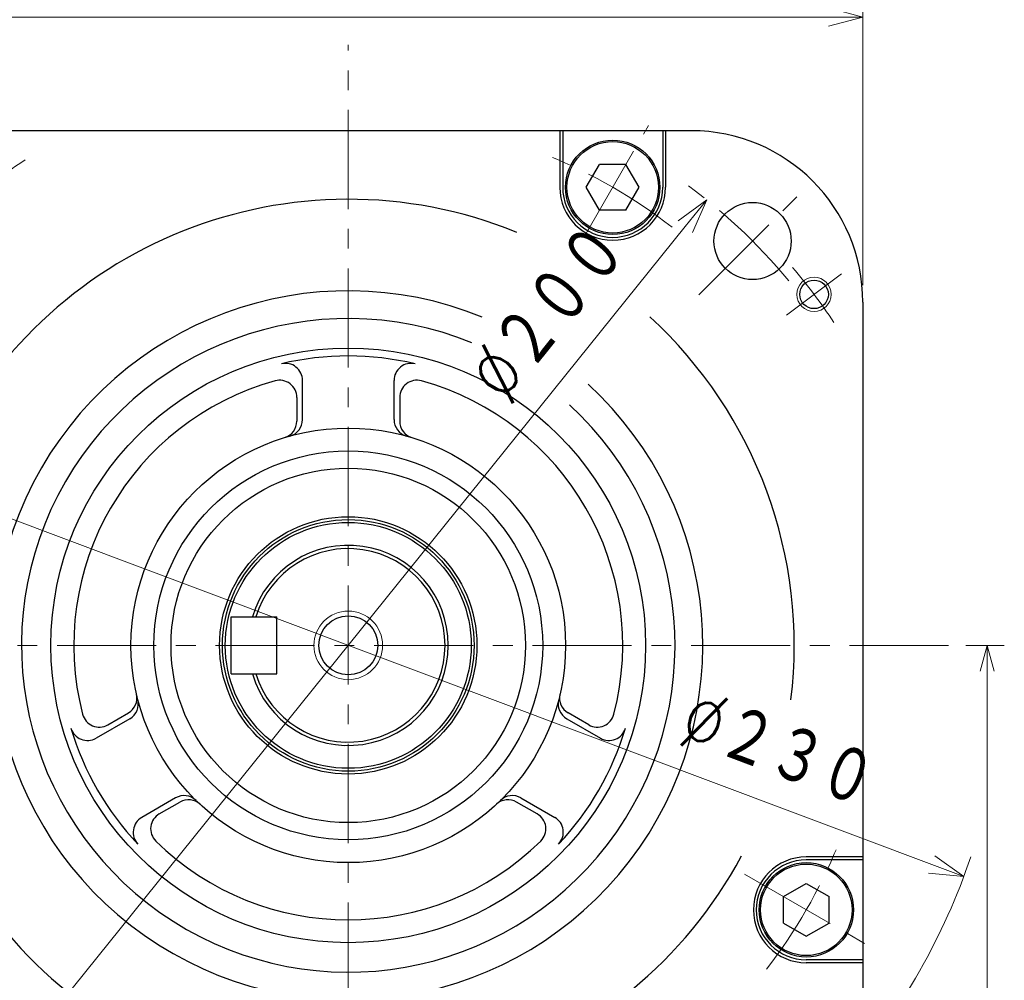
# Model space of a CAD drawing. Header units: millimetres. Extents: x 0 to 1300, y 0 to 891.
# Tile 130 of 132: x 798 to 970, y 564 to 732. Entities that reach past the tile are written whole.
import ezdxf

# ---------------------------------------------------------------- set-up
doc = ezdxf.new("R2010")
doc.units = ezdxf.units.MM
doc.header["$LTSCALE"] = 0.545669
doc.linetypes.add('CENTER', pattern=[50.8, 31.75, -6.35, 6.35, -6.35])
doc.layers.add('NoLayerName_001', color=7, linetype='Continuous')
doc.styles.get("Standard").update_dxf_attribs({"font": 'txt', "bigfont": 'extfont2'})
doc.dimstyles.get("Standard").update_dxf_attribs({"dimtxt": 2.5, "dimasz": 2.5, "dimexe": 1, "dimexo": 1, "dimtad": 1, "dimdec": 3, "dimzin": 0, "dimdsep": 46, "dimtxsty": 'Standard', "dimcen": 2.5, "dimadec": 3, "dimazin": 0, "dimtfac": 0.75, "dimtdec": 3, "dimtmove": 0, "dimatfit": 3, "dimfxl": 1, "dimarcsym": 0})

# ---------------------------------------------------------------- blocks, each defined once
blk = doc.blocks.new('_OPEN30')
at = {"color": 0, "linetype": 'ByBlock', "lineweight": -2}
for p, q in [((-1, 0.267949), (0, 0)), ((0, 0), (-1, -0.267949)), ((0, 0), (-1, 0))]:
    blk.add_line(p, q, dxfattribs=at)
blk = doc.blocks.new('*D122')
at = {"layer": 'Defpoints', "color": 0}
for p in [(747.34, 662.54), (962.66, 581.66)]:
    blk.add_point(p, dxfattribs=at)
at = {"layer": 'NoLayerName_001', "color": 0, "linetype": 'Continuous', "lineweight": 13}
blk.add_line((957.04, 583.77), (752.96, 660.43), dxfattribs=at)
at = {"layer": 'NoLayerName_001', "color": 0, "lineweight": 13, "xscale": 6, "yscale": 6, "zscale": 6}
for p, rotation in [((747.34, 662.54), 159.4127796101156), ((962.66, 581.66), 339.4127796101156)]:
    blk.add_blockref('_OPEN30', p, dxfattribs=dict(at, rotation=rotation))
at = {"layer": 'NoLayerName_001', "color": 0, "lineweight": 13, "insert": (930.22, 603.83), "char_height": 10.5, "attachment_point": 5, "rotation": 339.4128}
blk.add_mtext('\\W0.8000;%%c２３０', dxfattribs=at)
blk = doc.blocks.new('*D125')
at = {"layer": 'Defpoints', "color": 0}
for p in [(917.69, 700.01), (792.31, 544.19)]:
    blk.add_point(p, dxfattribs=at)
at = {"layer": 'NoLayerName_001', "color": 0, "linetype": 'Continuous', "lineweight": 13}
blk.add_line((913.93, 695.34), (796.07, 548.87), dxfattribs=at)
at = {"layer": 'NoLayerName_001', "color": 0, "lineweight": 13, "xscale": 6, "yscale": 6, "zscale": 6}
for p, rotation in [((917.69, 700.01), 51.17740346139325), ((792.31, 544.19), 231.1774034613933)]:
    blk.add_blockref('_OPEN30', p, dxfattribs=dict(at, rotation=rotation))
at = {"layer": 'NoLayerName_001', "color": 0, "lineweight": 13, "insert": (889.92, 680.35), "char_height": 10.5, "attachment_point": 5, "rotation": 51.1774}
blk.add_mtext('\\W0.8000;%%c２００', dxfattribs=at)
blk = doc.blocks.new('*D141')
at = {"layer": 'Defpoints', "color": 0}
for p in [(945, 731.99), (765, 682.1), (945, 682.1)]:
    blk.add_point(p, dxfattribs=at)
at = {"layer": 'NoLayerName_001', "color": 0, "linetype": 'Continuous', "lineweight": 13}
for p, q in [((765, 685.1), (765, 734.99)), ((945, 685.1), (945, 734.99)), ((771, 731.99), (939, 731.99))]:
    blk.add_line(p, q, dxfattribs=at)
at = {"layer": 'NoLayerName_001', "color": 0, "lineweight": 13, "xscale": 6, "yscale": 6, "zscale": 6, "rotation": 180}
blk.add_blockref('_OPEN30', (765, 731.99), dxfattribs=at)
at = {"layer": 'NoLayerName_001', "color": 0, "lineweight": 13, "xscale": 6, "yscale": 6, "zscale": 6}
blk.add_blockref('_OPEN30', (945, 731.99), dxfattribs=at)
at = {"layer": 'NoLayerName_001', "color": 0, "lineweight": 13, "insert": (855, 741.74), "char_height": 10.5, "attachment_point": 5}
blk.add_mtext('\\W0.8000;□180', dxfattribs=at)
blk = doc.blocks.new('*D148')
at = {"layer": 'Defpoints', "color": 0}
for p in [(960, 622.1), (855, 454.6), (966.73, 454.6)]:
    blk.add_point(p, dxfattribs=at)
at = {"layer": 'NoLayerName_001', "color": 0, "linetype": 'Continuous', "lineweight": 13}
for p, q in [((963, 622.1), (969.73, 622.1)), ((966.73, 617.6), (966.73, 459.1)), ((858, 454.6), (969.73, 454.6))]:
    blk.add_line(p, q, dxfattribs=at)
at = {"layer": 'NoLayerName_001', "color": 0, "lineweight": 13, "xscale": 4.5, "yscale": 4.5, "zscale": 4.5}
for p, rotation in [((966.73, 622.1), 90), ((966.73, 454.6), 270)]:
    blk.add_blockref('_OPEN30', p, dxfattribs=dict(at, rotation=rotation))
at = {"layer": 'NoLayerName_001', "color": 0, "lineweight": 13, "insert": (958.37, 524.17), "char_height": 10.5, "attachment_point": 5, "rotation": 90}
blk.add_mtext('\\W0.8000;168', dxfattribs=at)

msp = doc.modelspace()

# ---------------------------------------------------------------- linework, layer by layer
at = {"layer": 'NoLayerName_001', "color": 4, "linetype": 'CENTER', "lineweight": 13}
for p, q in [((855, 448.9311), (855, 727.1024)), ((896.2344, 693.5225), (907.5, 713.035)), ((916.3113, 683.4136), (935.2566, 702.359)), ((931.669, 679.8766), (941.2526, 687.0984)), ((960, 622.1024), (750, 622.1024)), ((924.282, 582.1024), (945.9327, 569.6024))]:
    msp.add_line(p, q, dxfattribs=at)
at = {"layer": 'NoLayerName_001', "color": 7, "linetype": 'Continuous', "lineweight": 25}
for p, q in [((915, 712.1024), (795, 712.1024)), ((892, 712.1024), (892, 702.2097)), ((892.5, 712.1024), (892.5, 702.2097)), ((910, 712.1024), (910, 702.2097)), ((910.5, 712.1024), (910.5, 702.2097)), ((896.6312, 702.2097), (898.9406, 706.2097)), ((903.5594, 706.2097), (898.9406, 706.2097)), ((905.8688, 702.2097), (903.5594, 706.2097)), ((898.9406, 698.2097), (896.6312, 702.2097)), ((903.5594, 698.2097), (905.8688, 702.2097)), ((903.5594, 698.2097), (898.9406, 698.2097)), ((945, 682.1024), (945, 562.1024)), ((847, 661.5992), (847, 668.4232)), ((863, 661.5992), (863, 668.4232)), ((846, 665.4729), (846, 661.307)), ((864, 665.4729), (864, 661.307)), ((834.5, 617.1024), (834.5, 627.1024)), ((834.5, 627.1024), (842.5, 627.1024)), ((842.5, 617.1024), (842.5, 627.1024)), ((834.5, 617.1024), (842.5, 617.1024)), ((812.94, 608.2114), (816.5478, 610.2943)), ((897.06, 608.2114), (893.4522, 610.2943)), ((816.7947, 609.2822), (810.885, 605.8702)), ((893.2053, 609.2822), (899.115, 605.8702)), ((824.7947, 595.4258), (818.885, 592.0138)), ((821.94, 592.6229), (825.5478, 594.7059)), ((888.06, 592.6229), (884.4522, 594.7059)), ((885.2053, 595.4258), (891.115, 592.0138)), ((945, 585.1024), (935.1073, 585.1024)), ((945, 584.6024), (935.1073, 584.6024)), ((931.1073, 578.1618), (935.1073, 580.4712)), ((935.1073, 580.4712), (939.1073, 578.1618)), ((931.1073, 573.543), (931.1073, 578.1618)), ((939.1073, 573.543), (939.1073, 578.1618)), ((931.1073, 573.543), (935.1073, 571.2336)), ((935.1073, 571.2336), (939.1073, 573.543)), ((945, 567.1024), (935.1073, 567.1024)), ((945, 566.6024), (935.1073, 566.6024))]:
    msp.add_line(p, q, dxfattribs=at)
for centre, radius in [((901.25, 702.2097), 8.25), ((901.25, 702.2097), 8), ((925.7107, 692.8131), 6.75), ((936.4608, 683.4875), 2.5), ((855, 622.1024), 52), ((855, 622.1024), 38), ((855, 622.1024), 34), ((855, 622.1024), 31), ((855, 622.1024), 22.5), ((855, 622.1024), 22), ((855, 622.1024), 21.5), ((855, 622.1024), 5.15), ((935.1073, 575.8524), 8.25), ((935.1073, 575.8524), 8)]:
    msp.add_circle(centre, radius, dxfattribs=at)
at = {"layer": 'NoLayerName_001', "color": 4, "linetype": 'Continuous', "lineweight": 13}
for centre, radius in [((936.4608, 683.4875), 3), ((855, 622.1024), 6)]:
    msp.add_circle(centre, radius, dxfattribs=at)
at = {"layer": 'NoLayerName_001', "color": 7, "linetype": 'Continuous', "lineweight": 25}
for centre, radius, start, end in [((915, 682.1024), 30, 0, 90), ((901.25, 702.2097), 9.25, 180, 0), ((901.25, 702.2097), 8.75, 180, 0), ((855, 622.1024), 78, 67.804037, 331.832586), ((855, 622.1024), 62, 67.804037, 47.434535), ((855, 622.1024), 57.15, 67.804037, 47.357665), ((855, 622.1024), 78, 353.000026, 47.434535), ((855, 622.1024), 50.609, 76.641176, 103.358824), ((844, 668.4232), 3, 0, 103.358824), ((866, 668.4232), 3, 76.641176, 180), ((855, 622.1024), 48, 105.46601, 194.53399), ((843, 665.4729), 3, 0, 105.46601), ((867, 665.4729), 3, 74.53399, 180), ((855, 622.1024), 48, 345.46601, 74.53399), ((843, 661.307), 3, 287.018647, 0), ((844, 661.5992), 3, 285.562697, 0), ((866, 661.5992), 3, 180, 254.437303), ((867, 661.307), 3, 180, 252.981353), ((855, 622.1024), 17.5, 196.60155, 163.39845), ((855, 622.1024), 16.9225, 197.1854, 162.8146), ((815.0478, 612.8924), 3, 300, 12.981353), ((894.9522, 612.8924), 3, 167.018647, 240), ((815.2947, 611.8802), 3, 300, 14.437303), ((894.7053, 611.8802), 3, 165.562697, 240), ((811.44, 610.8094), 3, 194.53399, 300), ((898.56, 610.8094), 3, 240, 345.46601), ((809.385, 608.4683), 3, 196.641176, 300), ((855, 622.1024), 50.609, 196.641176, 223.358824), ((855, 622.1024), 50.609, 316.641176, 343.358824), ((900.615, 608.4683), 3, 240, 343.358824), ((826.2947, 592.8277), 3, 45.562697, 120), ((883.7053, 592.8277), 3, 60, 134.437303), ((827.0478, 592.1078), 3, 47.018647, 120), ((882.9522, 592.1078), 3, 60, 132.981353), ((823.44, 590.0248), 3, 120, 225.46601), ((886.56, 590.0248), 3, 314.53399, 60), ((820.385, 589.4157), 3, 120, 223.358824), ((889.615, 589.4157), 3, 316.641176, 60), ((855, 622.1024), 48, 225.46601, 314.53399), ((935.1073, 575.8524), 9.25, 90, 270), ((935.1073, 575.8524), 8.75, 90, 270)]:
    msp.add_arc(centre, radius, start, end, dxfattribs=at)
at = {"layer": 'NoLayerName_001', "color": 4, "linetype": 'CENTER', "lineweight": 13}
for radius, start, end in [(102, 123.629174, 130.370826), (92.5, 52.251424, 67.748576), (100, 39.599977, 54.464561), (102, 33.629174, 40.370826), (92.5, 322.251424, 337.748576)]:
    msp.add_arc((855, 622.1024), radius, start, end, dxfattribs=at)
at = {"layer": 'NoLayerName_001', "color": 4, "linetype": 'Continuous', "lineweight": 13}
msp.add_arc((855, 622.1024), 115, 319.335522, 341.245236, dxfattribs=at)

# ---------------------------------------------------------------- dimensions: what is measured, and where the dimension line sits
at = {"layer": 'NoLayerName_001', "color": 3, "linetype": 'Continuous', "lineweight": 13}
dim = msp.add_linear_dim(base=(945, 731.9867), p1=(765, 682.1024), p2=(945, 682.1024), text='\\W0.8000;<>', dimstyle='Standard', override={"dimtxt": 10.5, "dimasz": 6, "dimexe": 3, "dimexo": 3, "dimgap": 3, "dimdec": 0, "dimzin": 8, "dimpost": '□<>', "dimblk": 'OPEN30', "dimclrd": 0, "dimclre": 0, "dimclrt": 0, "dimtp": 0, "dimtm": 0, "dimlwd": 13, "dimlwe": 13}, dxfattribs=at)
dim.commit()
dim.dimension.update_dxf_attribs({"geometry": '*D141', "text_midpoint": (855, 731.9867), "dimtype": 160})
for p1, p2, text, override, picture, middle in [((792.3089, 544.1933), (917.6911, 700.0115), '\\W0.8000;%%c２００', {"dimtxt": 10.5, "dimasz": 6, "dimgap": 2.999996, "dimdec": 0, "dimzin": 8, "dimpost": '%%c<>', "dimblk": 'OPEN30', "dimcen": 0, "dimse1": 1, "dimse2": 1, "dimclrd": 0, "dimclre": 0, "dimclrt": 0, "dimtp": 0, "dimtm": 0, "dimatfit": 2, "dimlwd": 13, "dimlwe": 13}, '*D125', (897.1743, 674.5143)), ((747.3441, 662.5402), (962.6559, 581.6646), '\\W0.8000;%%c２３０', {"dimtxt": 10.5, "dimasz": 6, "dimgap": 3.000002, "dimdec": 0, "dimzin": 8, "dimpost": '%%c<>', "dimblk": 'OPEN30', "dimcen": 0, "dimse1": 1, "dimse2": 1, "dimclrd": 0, "dimclre": 0, "dimclrt": 0, "dimtp": 0, "dimtm": 0, "dimatfit": 2, "dimlwd": 13, "dimlwe": 13}, '*D122', (926.9349, 595.0821))]:
    dim = msp.add_diameter_dim_2p(p1=p1, p2=p2, text=text, dimstyle='Standard', override=override, dxfattribs=at)
    dim.commit()
    dim.dimension.update_dxf_attribs({"geometry": picture, "text_midpoint": middle, "dimtype": 163})
dim = msp.add_linear_dim(base=(966.7346984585, 454.6023759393), p1=(960, 622.1023759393), p2=(855, 454.6023759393), angle=270, text='\\W0.8000;<>', dimstyle='Standard', override={"dimtxt": 10.5, "dimasz": 4.5, "dimexe": 3, "dimexo": 3, "dimgap": 3, "dimdec": 0, "dimzin": 8, "dimblk": 'OPEN30', "dimclrd": 0, "dimclre": 0, "dimclrt": 0, "dimtp": 0, "dimtm": 0, "dimlwd": 13, "dimlwe": 13}, dxfattribs=at)
dim.commit()
dim.dimension.update_dxf_attribs({"geometry": '*D148', "text_midpoint": (966.7346984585, 524.1700512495), "dimtype": 160})

doc.saveas('drawing.dxf')
